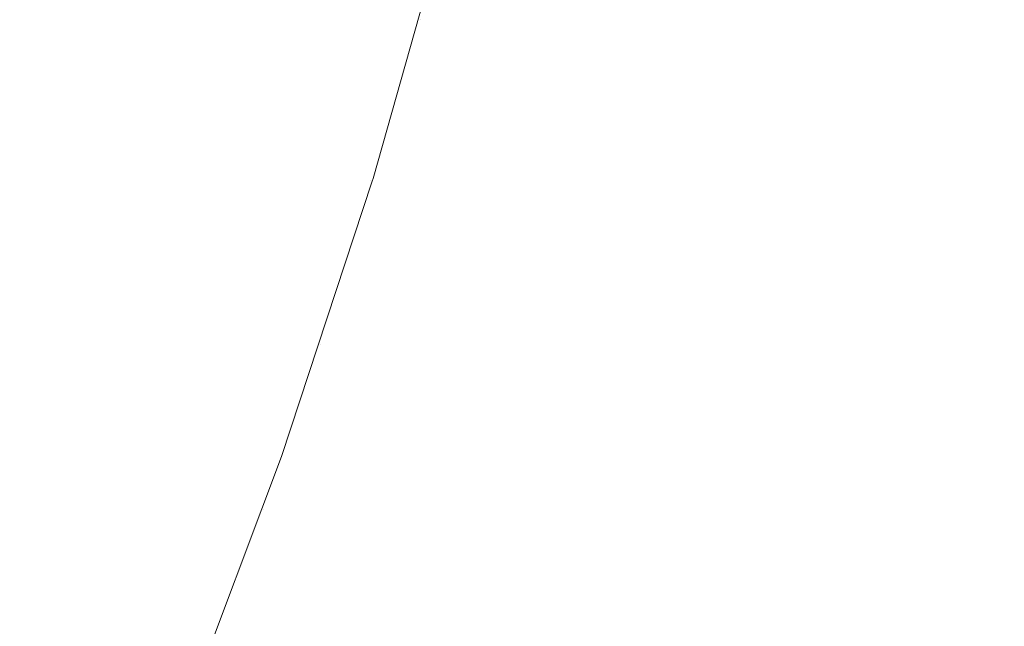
# Model space of a CAD drawing. Header units: centimetres. Extents: x -35.1 to 36.2, y 3.4 to 5.2.
# Tile 246 of 256: x 12.2536 to 12.2762, y 3.8453 to 3.8593. Entities that reach past the tile are written whole.
import ezdxf

# ---------------------------------------------------------------- set-up
doc = ezdxf.new("R2010")
doc.units = ezdxf.units.CM
doc.header["$LTSCALE"] = 2.54
doc.layers.add('Lucido design-1', color=7, linetype='Continuous')

# ---------------------------------------------------------------- blocks, each defined once
blk = doc.blocks.new('Gruppo-4-1')
at = {"color": 7, "linetype": 'Continuous', "lineweight": 9}
blk.add_3dface([(-34.952766, 5.100212, -1872.215514), (-34.952766, 3.500212, -1872.215514), (36.079692, 3.500212, -1872.215514), (36.079692, 5.100212, -1872.215514)], dxfattribs=at)
for points, invisible_edges in [([(36.079692, 5.100212, -1873.015514), (36.079692, 3.500212, -1873.015514), (12.189936, 3.635582, -1873.015514), (12.20771, 3.643118, -1873.015514)], 10), ([(36.079692, 5.100212, -1873.015514), (12.20771, 3.643118, -1873.015514), (12.224572, 3.651133, -1873.015514)], 9), ([(36.079692, 5.100212, -1873.015514), (12.224572, 3.651133, -1873.015514), (12.22936, 3.653664, -1873.015514)], 9), ([(12.22936, 3.653664, -1873.015514), (12.240507, 3.659557, -1873.015514), (36.079692, 5.100212, -1873.015514)], 10), ([(36.079692, 5.100212, -1873.015514), (12.240507, 3.659557, -1873.015514), (12.255509, 3.668325, -1873.015514)], 9), ([(36.079692, 5.100212, -1873.015514), (12.255509, 3.668325, -1873.015514), (12.269585, 3.677377, -1873.015514)], 9), ([(36.079692, 5.100212, -1873.015514), (12.269585, 3.677377, -1873.015514), (12.282749, 3.686659, -1873.015514)], 9), ([(12.263762, 3.862932, -1872.917089), (12.262785, 3.859268, -1872.917089), (12.263508, 3.862006, -1872.915514)], 11), ([(12.263762, 3.862932, -1872.917089), (12.263812, 3.862925, -1872.918688), (12.262835, 3.859261, -1872.918688), (12.262785, 3.859268, -1872.917089)], 15), ([(12.26292, 3.859247, -1872.920311), (12.262835, 3.859261, -1872.918688), (12.263812, 3.862925, -1872.918688), (12.263897, 3.862913, -1872.920311)], 15), ([(12.263897, 3.862913, -1872.920311), (12.264019, 3.862896, -1872.921959), (12.263041, 3.859228, -1872.921959), (12.26292, 3.859247, -1872.920311)], 15), ([(12.263201, 3.859203, -1872.923631), (12.263041, 3.859228, -1872.921959), (12.264019, 3.862896, -1872.921959), (12.26418, 3.862873, -1872.923631)], 15), ([(12.26418, 3.862873, -1872.923631), (12.26438, 3.862845, -1872.925326), (12.263401, 3.859172, -1872.925326), (12.263201, 3.859203, -1872.923631)], 15), ([(12.263642, 3.859134, -1872.927046), (12.263401, 3.859172, -1872.925326), (12.26438, 3.862845, -1872.925326), (12.264623, 3.86281, -1872.927046)], 15), ([(12.264623, 3.86281, -1872.927046), (12.264909, 3.86277, -1872.928788), (12.263928, 3.85909, -1872.928788), (12.263642, 3.859134, -1872.927046)], 15), ([(12.264258, 3.859038, -1872.930554), (12.263928, 3.85909, -1872.928788), (12.264909, 3.86277, -1872.928788), (12.265241, 3.862723, -1872.930554)], 15), ([(12.265241, 3.862723, -1872.930554), (12.26562, 3.862669, -1872.932342), (12.264636, 3.858979, -1872.932342), (12.264258, 3.859038, -1872.930554)], 15), ([(12.265063, 3.858912, -1872.934153), (12.264636, 3.858979, -1872.932342), (12.26562, 3.862669, -1872.932342), (12.266049, 3.862608, -1872.934153)], 15), ([(12.266049, 3.862608, -1872.934153), (12.266529, 3.86254, -1872.935985), (12.265542, 3.858837, -1872.935985), (12.265063, 3.858912, -1872.934153)], 15), ([(12.266073, 3.858754, -1872.937837), (12.265542, 3.858837, -1872.935985), (12.266529, 3.86254, -1872.935985), (12.267063, 3.862464, -1872.937837)], 15), ([(12.267063, 3.862464, -1872.937837), (12.267652, 3.862381, -1872.939711), (12.26666, 3.858663, -1872.939711), (12.266073, 3.858754, -1872.937837)], 15), ([(12.267303, 3.858562, -1872.941603), (12.26666, 3.858663, -1872.939711), (12.267652, 3.862381, -1872.939711), (12.268298, 3.862289, -1872.941603)], 15), ([(12.268298, 3.862289, -1872.941603), (12.269003, 3.862189, -1872.943514), (12.268006, 3.858452, -1872.943514), (12.267303, 3.858562, -1872.941603)], 15), ([(12.268771, 3.858333, -1872.945443), (12.268006, 3.858452, -1872.943514), (12.269003, 3.862189, -1872.943514), (12.26977, 3.86208, -1872.945443)], 15), ([(12.261702, 3.855628, -1872.915514), (12.263508, 3.862006, -1872.915514), (12.262785, 3.859268, -1872.917089)], 10), ([(12.261702, 3.855628, -1872.915514), (12.261702, 3.855628, -1872.715514), (12.263508, 3.862006, -1872.715514), (12.263508, 3.862006, -1872.915514)], 5), ([(12.262737, 3.859276, -1872.713294), (12.263508, 3.862006, -1872.715514), (12.261702, 3.855628, -1872.715514)], 9), ([(12.26977, 3.86208, -1872.945443), (12.270601, 3.861963, -1872.947388), (12.269598, 3.858203, -1872.947388), (12.268771, 3.858333, -1872.945443)], 15), ([(12.270491, 3.858064, -1872.949348), (12.269598, 3.858203, -1872.947388), (12.270601, 3.861963, -1872.947388), (12.271497, 3.861835, -1872.949348)], 15), ([(12.271497, 3.861835, -1872.949348), (12.272461, 3.861699, -1872.951323), (12.271452, 3.857913, -1872.951323), (12.270491, 3.858064, -1872.949348)], 15), ([(12.273495, 3.861552, -1872.953311), (12.272482, 3.857752, -1872.953311), (12.271452, 3.857913, -1872.951323), (12.272461, 3.861699, -1872.951323)], 15), ([(12.274601, 3.861395, -1872.955309), (12.273584, 3.85758, -1872.955309), (12.272482, 3.857752, -1872.953311), (12.273495, 3.861552, -1872.953311)], 15), ([(12.275781, 3.861228, -1872.957318), (12.274759, 3.857396, -1872.957318), (12.273584, 3.85758, -1872.955309), (12.274601, 3.861395, -1872.955309)], 15), ([(12.277037, 3.86105, -1872.959334), (12.27601, 3.857201, -1872.959334), (12.274759, 3.857396, -1872.957318), (12.275781, 3.861228, -1872.957318)], 15), ([(12.27837, 3.860861, -1872.961357), (12.277338, 3.856993, -1872.961357), (12.27601, 3.857201, -1872.959334), (12.277037, 3.86105, -1872.959334)], 15), ([(12.253679, 3.856935, -1872.681018), (12.252528, 3.857133, -1872.678705), (12.253575, 3.860708, -1872.678705), (12.254731, 3.860527, -1872.681018)], 15), ([(12.254731, 3.860527, -1872.681018), (12.255806, 3.860359, -1872.683339), (12.254749, 3.856752, -1872.683339), (12.253679, 3.856935, -1872.681018)], 15), ([(12.255739, 3.856583, -1872.685667), (12.254749, 3.856752, -1872.683339), (12.255806, 3.860359, -1872.683339), (12.2568, 3.860204, -1872.685667)], 15), ([(12.2568, 3.860204, -1872.685667), (12.257715, 3.860061, -1872.687998), (12.25665, 3.856427, -1872.687998), (12.255739, 3.856583, -1872.685667)], 15), ([(12.257481, 3.856285, -1872.690331), (12.25665, 3.856427, -1872.687998), (12.257715, 3.860061, -1872.687998), (12.258549, 3.859931, -1872.690331)], 15), ([(12.258549, 3.859931, -1872.690331), (12.259305, 3.859812, -1872.692664), (12.258233, 3.856156, -1872.692664), (12.257481, 3.856285, -1872.690331)], 15), ([(12.258908, 3.85604, -1872.694993), (12.258233, 3.856156, -1872.692664), (12.259305, 3.859812, -1872.692664), (12.259982, 3.859706, -1872.694993)], 15), ([(12.259982, 3.859706, -1872.694993), (12.260583, 3.859613, -1872.697318), (12.259506, 3.855938, -1872.697318), (12.258908, 3.85604, -1872.694993)], 15), ([(12.260029, 3.855848, -1872.699636), (12.259506, 3.855938, -1872.697318), (12.260583, 3.859613, -1872.697318), (12.261108, 3.859531, -1872.699636)], 15), ([(12.261108, 3.859531, -1872.699636), (12.261558, 3.85946, -1872.701944), (12.260477, 3.855772, -1872.701944), (12.260029, 3.855848, -1872.699636)], 15), ([(12.260852, 3.855707, -1872.704243), (12.260477, 3.855772, -1872.701944), (12.261558, 3.85946, -1872.701944), (12.261934, 3.859401, -1872.704243)], 15), ([(12.261934, 3.859401, -1872.704243), (12.262239, 3.859354, -1872.706529), (12.261156, 3.855655, -1872.706529), (12.260852, 3.855707, -1872.704243)], 15), ([(12.261389, 3.855616, -1872.7088), (12.261156, 3.855655, -1872.706529), (12.262239, 3.859354, -1872.706529), (12.262473, 3.859317, -1872.7088)], 15), ([(12.262473, 3.859317, -1872.7088), (12.262639, 3.859291, -1872.711056), (12.261553, 3.855587, -1872.711056), (12.261389, 3.855616, -1872.7088)], 15), ([(12.261651, 3.855571, -1872.713294), (12.261553, 3.855587, -1872.711056), (12.262639, 3.859291, -1872.711056), (12.262737, 3.859276, -1872.713294)], 15), ([(12.261702, 3.855628, -1872.715514), (12.261651, 3.855571, -1872.713294), (12.262737, 3.859276, -1872.713294)], 11), ([(12.262785, 3.859268, -1872.917089), (12.262835, 3.859261, -1872.918688), (12.261749, 3.855554, -1872.918688), (12.261699, 3.855562, -1872.917089)], 15), ([(12.262785, 3.859268, -1872.917089), (12.261699, 3.855562, -1872.917089), (12.261702, 3.855628, -1872.915514)], 11), ([(12.261833, 3.855539, -1872.920311), (12.261749, 3.855554, -1872.918688), (12.262835, 3.859261, -1872.918688), (12.26292, 3.859247, -1872.920311)], 15), ([(12.26292, 3.859247, -1872.920311), (12.263041, 3.859228, -1872.921959), (12.261954, 3.855519, -1872.921959), (12.261833, 3.855539, -1872.920311)], 15), ([(12.262113, 3.855491, -1872.923631), (12.261954, 3.855519, -1872.921959), (12.263041, 3.859228, -1872.921959), (12.263201, 3.859203, -1872.923631)], 15), ([(12.263201, 3.859203, -1872.923631), (12.263401, 3.859172, -1872.925326), (12.262312, 3.855457, -1872.925326), (12.262113, 3.855491, -1872.923631)], 15), ([(12.262553, 3.855416, -1872.927046), (12.262312, 3.855457, -1872.925326), (12.263401, 3.859172, -1872.925326), (12.263642, 3.859134, -1872.927046)], 15), ([(12.263642, 3.859134, -1872.927046), (12.263928, 3.85909, -1872.928788), (12.262837, 3.855368, -1872.928788), (12.262553, 3.855416, -1872.927046)], 15), ([(12.263166, 3.855311, -1872.930554), (12.262837, 3.855368, -1872.928788), (12.263928, 3.85909, -1872.928788), (12.264258, 3.859038, -1872.930554)], 15), ([(12.264258, 3.859038, -1872.930554), (12.264636, 3.858979, -1872.932342), (12.263543, 3.855247, -1872.932342), (12.263166, 3.855311, -1872.930554)], 15), ([(12.263968, 3.855174, -1872.934153), (12.263543, 3.855247, -1872.932342), (12.264636, 3.858979, -1872.932342), (12.265063, 3.858912, -1872.934153)], 15), ([(12.265063, 3.858912, -1872.934153), (12.265542, 3.858837, -1872.935985), (12.264444, 3.855092, -1872.935985), (12.263968, 3.855174, -1872.934153)], 15), ([(12.264974, 3.855002, -1872.937837), (12.264444, 3.855092, -1872.935985), (12.265542, 3.858837, -1872.935985), (12.266073, 3.858754, -1872.937837)], 15), ([(12.266073, 3.858754, -1872.937837), (12.26666, 3.858663, -1872.939711), (12.265558, 3.854902, -1872.939711), (12.264974, 3.855002, -1872.937837)], 15), ([(12.266199, 3.854792, -1872.941603), (12.265558, 3.854902, -1872.939711), (12.26666, 3.858663, -1872.939711), (12.267303, 3.858562, -1872.941603)], 15), ([(12.267303, 3.858562, -1872.941603), (12.268006, 3.858452, -1872.943514), (12.266899, 3.854672, -1872.943514), (12.266199, 3.854792, -1872.941603)], 15), ([(12.26766, 3.854542, -1872.945443), (12.266899, 3.854672, -1872.943514), (12.268006, 3.858452, -1872.943514), (12.268771, 3.858333, -1872.945443)], 15), ([(12.268771, 3.858333, -1872.945443), (12.269598, 3.858203, -1872.947388), (12.268484, 3.854401, -1872.947388), (12.26766, 3.854542, -1872.945443)], 15), ([(12.269373, 3.854249, -1872.949348), (12.268484, 3.854401, -1872.947388), (12.269598, 3.858203, -1872.947388), (12.270491, 3.858064, -1872.949348)], 15), ([(12.270491, 3.858064, -1872.949348), (12.271452, 3.857913, -1872.951323), (12.27033, 3.854085, -1872.951323), (12.269373, 3.854249, -1872.949348)], 15), ([(12.271356, 3.853909, -1872.953311), (12.27033, 3.854085, -1872.951323), (12.271452, 3.857913, -1872.951323), (12.272482, 3.857752, -1872.953311)], 15), ([(12.272482, 3.857752, -1872.953311), (12.273584, 3.85758, -1872.955309), (12.272453, 3.853721, -1872.955309), (12.271356, 3.853909, -1872.953311)], 15), ([(12.272453, 3.853721, -1872.955309), (12.273584, 3.85758, -1872.955309), (12.274759, 3.857396, -1872.957318), (12.273623, 3.853521, -1872.957318)], 15), ([(12.273623, 3.853521, -1872.957318), (12.274759, 3.857396, -1872.957318), (12.27601, 3.857201, -1872.959334), (12.274869, 3.853308, -1872.959334)], 15), ([(12.274869, 3.853308, -1872.959334), (12.27601, 3.857201, -1872.959334), (12.277338, 3.856993, -1872.961357), (12.276192, 3.853081, -1872.961357)], 15), ([(12.252517, 3.853304, -1872.681018), (12.251371, 3.853518, -1872.678705), (12.252528, 3.857133, -1872.678705), (12.253679, 3.856935, -1872.681018)], 15), ([(12.253679, 3.856935, -1872.681018), (12.254749, 3.856752, -1872.683339), (12.253583, 3.853106, -1872.683339), (12.252517, 3.853304, -1872.681018)], 15), ([(12.254568, 3.852922, -1872.685667), (12.253583, 3.853106, -1872.683339), (12.254749, 3.856752, -1872.683339), (12.255739, 3.856583, -1872.685667)], 15), ([(12.255739, 3.856583, -1872.685667), (12.25665, 3.856427, -1872.687998), (12.255474, 3.852753, -1872.687998), (12.254568, 3.852922, -1872.685667)], 15), ([(12.256301, 3.852599, -1872.690331), (12.255474, 3.852753, -1872.687998), (12.25665, 3.856427, -1872.687998), (12.257481, 3.856285, -1872.690331)], 15), ([(12.257481, 3.856285, -1872.690331), (12.258233, 3.856156, -1872.692664), (12.25705, 3.852459, -1872.692664), (12.256301, 3.852599, -1872.690331)], 15), ([(12.257722, 3.852334, -1872.694993), (12.25705, 3.852459, -1872.692664), (12.258233, 3.856156, -1872.692664), (12.258908, 3.85604, -1872.694993)], 15), ([(12.258908, 3.85604, -1872.694993), (12.259506, 3.855938, -1872.697318), (12.258318, 3.852223, -1872.697318), (12.257722, 3.852334, -1872.694993)], 15), ([(12.258838, 3.852126, -1872.699636), (12.258318, 3.852223, -1872.697318), (12.259506, 3.855938, -1872.697318), (12.260029, 3.855848, -1872.699636)], 15), ([(12.260029, 3.855848, -1872.699636), (12.260477, 3.855772, -1872.701944), (12.259284, 3.852043, -1872.701944), (12.258838, 3.852126, -1872.699636)], 15), ([(12.259657, 3.851973, -1872.704243), (12.259284, 3.852043, -1872.701944), (12.260477, 3.855772, -1872.701944), (12.260852, 3.855707, -1872.704243)], 15), ([(12.260852, 3.855707, -1872.704243), (12.261156, 3.855655, -1872.706529), (12.259959, 3.851917, -1872.706529), (12.259657, 3.851973, -1872.704243)], 15), ([(12.260192, 3.851874, -1872.7088), (12.259959, 3.851917, -1872.706529), (12.261156, 3.855655, -1872.706529), (12.261389, 3.855616, -1872.7088)], 15), ([(12.261389, 3.855616, -1872.7088), (12.261553, 3.855587, -1872.711056), (12.260355, 3.851843, -1872.711056), (12.260192, 3.851874, -1872.7088)], 15), ([(12.261702, 3.855628, -1872.715514), (12.261682, 3.855566, -1872.715514), (12.261651, 3.855571, -1872.713294)], 10), ([(12.261699, 3.855562, -1872.917089), (12.261682, 3.855566, -1872.915514), (12.261702, 3.855628, -1872.915514)], 9), ([(12.261682, 3.855566, -1872.715514), (12.261702, 3.855628, -1872.715514), (12.261702, 3.855628, -1872.915514), (12.261682, 3.855566, -1872.915514)], 10), ([(12.260501, 3.851816, -1872.917089), (12.2596, 3.849242, -1872.915514), (12.261682, 3.855566, -1872.915514)], 9), ([(12.261682, 3.855566, -1872.915514), (12.2596, 3.849242, -1872.915514), (12.2596, 3.849242, -1872.715514), (12.261682, 3.855566, -1872.715514)], 10), ([(12.261682, 3.855566, -1872.715514), (12.2596, 3.849242, -1872.715514), (12.260452, 3.851825, -1872.713294)], 10), ([(12.260452, 3.851825, -1872.713294), (12.260355, 3.851843, -1872.711056), (12.261553, 3.855587, -1872.711056), (12.261651, 3.855571, -1872.713294)], 15), ([(12.260452, 3.851825, -1872.713294), (12.261651, 3.855571, -1872.713294), (12.261682, 3.855566, -1872.715514)], 11), ([(12.261682, 3.855566, -1872.915514), (12.261699, 3.855562, -1872.917089), (12.260501, 3.851816, -1872.917089)], 11), ([(12.261699, 3.855562, -1872.917089), (12.261749, 3.855554, -1872.918688), (12.26055, 3.851807, -1872.918688), (12.260501, 3.851816, -1872.917089)], 15), ([(12.260634, 3.851791, -1872.920311), (12.26055, 3.851807, -1872.918688), (12.261749, 3.855554, -1872.918688), (12.261833, 3.855539, -1872.920311)], 15), ([(12.261833, 3.855539, -1872.920311), (12.261954, 3.855519, -1872.921959), (12.260754, 3.851769, -1872.921959), (12.260634, 3.851791, -1872.920311)], 15), ([(12.260913, 3.851739, -1872.923631), (12.260754, 3.851769, -1872.921959), (12.261954, 3.855519, -1872.921959), (12.262113, 3.855491, -1872.923631)], 15), ([(12.262113, 3.855491, -1872.923631), (12.262312, 3.855457, -1872.925326), (12.261111, 3.851702, -1872.925326), (12.260913, 3.851739, -1872.923631)], 15), ([(12.26135, 3.851658, -1872.927046), (12.261111, 3.851702, -1872.925326), (12.262312, 3.855457, -1872.925326), (12.262553, 3.855416, -1872.927046)], 15), ([(12.262553, 3.855416, -1872.927046), (12.262837, 3.855368, -1872.928788), (12.261633, 3.851605, -1872.928788), (12.26135, 3.851658, -1872.927046)], 15), ([(12.261961, 3.851544, -1872.930554), (12.261633, 3.851605, -1872.928788), (12.262837, 3.855368, -1872.928788), (12.263166, 3.855311, -1872.930554)], 15), ([(12.263166, 3.855311, -1872.930554), (12.263543, 3.855247, -1872.932342), (12.262336, 3.851474, -1872.932342), (12.261961, 3.851544, -1872.930554)], 15), ([(12.262759, 3.851395, -1872.934153), (12.262336, 3.851474, -1872.932342), (12.263543, 3.855247, -1872.932342), (12.263968, 3.855174, -1872.934153)], 15), ([(12.263968, 3.855174, -1872.934153), (12.264444, 3.855092, -1872.935985), (12.263233, 3.851307, -1872.935985), (12.262759, 3.851395, -1872.934153)], 15), ([(12.26376, 3.851208, -1872.937837), (12.263233, 3.851307, -1872.935985), (12.264444, 3.855092, -1872.935985), (12.264974, 3.855002, -1872.937837)], 15), ([(12.264974, 3.855002, -1872.937837), (12.265558, 3.854902, -1872.939711), (12.264341, 3.8511, -1872.939711), (12.26376, 3.851208, -1872.937837)], 15), ([(12.264979, 3.850981, -1872.941603), (12.264341, 3.8511, -1872.939711), (12.265558, 3.854902, -1872.939711), (12.266199, 3.854792, -1872.941603)], 15), ([(12.266199, 3.854792, -1872.941603), (12.266899, 3.854672, -1872.943514), (12.265676, 3.850851, -1872.943514), (12.264979, 3.850981, -1872.941603)], 15), ([(12.266434, 3.85071, -1872.945443), (12.265676, 3.850851, -1872.943514), (12.266899, 3.854672, -1872.943514), (12.26766, 3.854542, -1872.945443)], 15), ([(12.26766, 3.854542, -1872.945443), (12.268484, 3.854401, -1872.947388), (12.267254, 3.850557, -1872.947388), (12.266434, 3.85071, -1872.945443)], 15), ([(12.268139, 3.850392, -1872.949348), (12.267254, 3.850557, -1872.947388), (12.268484, 3.854401, -1872.947388), (12.269373, 3.854249, -1872.949348)], 15), ([(12.269373, 3.854249, -1872.949348), (12.27033, 3.854085, -1872.951323), (12.269092, 3.850214, -1872.951323), (12.268139, 3.850392, -1872.949348)], 15), ([(12.270113, 3.850024, -1872.953311), (12.269092, 3.850214, -1872.951323), (12.27033, 3.854085, -1872.951323), (12.271356, 3.853909, -1872.953311)], 15), ([(12.271356, 3.853909, -1872.953311), (12.272453, 3.853721, -1872.955309), (12.271205, 3.849821, -1872.955309), (12.270113, 3.850024, -1872.953311)], 15), ([(12.273623, 3.853521, -1872.957318), (12.27237, 3.849603, -1872.957318), (12.271205, 3.849821, -1872.955309), (12.272453, 3.853721, -1872.955309)], 15), ([(12.274869, 3.853308, -1872.959334), (12.27361, 3.849372, -1872.959334), (12.27237, 3.849603, -1872.957318), (12.273623, 3.853521, -1872.957318)], 15), ([(12.276192, 3.853081, -1872.961357), (12.274927, 3.849127, -1872.961357), (12.27361, 3.849372, -1872.959334), (12.274869, 3.853308, -1872.959334)], 15), ([(12.253283, 3.849223, -1872.685667), (12.252302, 3.849421, -1872.683339), (12.253583, 3.853106, -1872.683339), (12.254568, 3.852922, -1872.685667)], 15), ([(12.254568, 3.852922, -1872.685667), (12.255474, 3.852753, -1872.687998), (12.254184, 3.849041, -1872.687998), (12.253283, 3.849223, -1872.685667)], 15), ([(12.277594, 3.852841, -1872.963384), (12.276322, 3.848867, -1872.963384), (12.274927, 3.849127, -1872.961357), (12.276192, 3.853081, -1872.961357)], 15), ([(12.255007, 3.848875, -1872.690331), (12.254184, 3.849041, -1872.687998), (12.255474, 3.852753, -1872.687998), (12.256301, 3.852599, -1872.690331)], 15), ([(12.256301, 3.852599, -1872.690331), (12.25705, 3.852459, -1872.692664), (12.255752, 3.848724, -1872.692664), (12.255007, 3.848875, -1872.690331)], 15), ([(12.256421, 3.848589, -1872.694993), (12.255752, 3.848724, -1872.692664), (12.25705, 3.852459, -1872.692664), (12.257722, 3.852334, -1872.694993)], 15), ([(12.257722, 3.852334, -1872.694993), (12.258318, 3.852223, -1872.697318), (12.257013, 3.84847, -1872.697318), (12.256421, 3.848589, -1872.694993)], 15), ([(12.257531, 3.848365, -1872.699636), (12.257013, 3.84847, -1872.697318), (12.258318, 3.852223, -1872.697318), (12.258838, 3.852126, -1872.699636)], 15), ([(12.258838, 3.852126, -1872.699636), (12.259284, 3.852043, -1872.701944), (12.257975, 3.848275, -1872.701944), (12.257531, 3.848365, -1872.699636)], 15), ([(12.258346, 3.8482, -1872.704243), (12.257975, 3.848275, -1872.701944), (12.259284, 3.852043, -1872.701944), (12.259657, 3.851973, -1872.704243)], 15), ([(12.259657, 3.851973, -1872.704243), (12.259959, 3.851917, -1872.706529), (12.258647, 3.84814, -1872.706529), (12.258346, 3.8482, -1872.704243)], 15), ([(12.258878, 3.848093, -1872.7088), (12.258647, 3.84814, -1872.706529), (12.259959, 3.851917, -1872.706529), (12.260192, 3.851874, -1872.7088)], 15), ([(12.260192, 3.851874, -1872.7088), (12.260355, 3.851843, -1872.711056), (12.259041, 3.84806, -1872.711056), (12.258878, 3.848093, -1872.7088)], 15), ([(12.259137, 3.848041, -1872.713294), (12.259041, 3.84806, -1872.711056), (12.260355, 3.851843, -1872.711056), (12.260452, 3.851825, -1872.713294)], 15), ([(12.259137, 3.848041, -1872.713294), (12.260452, 3.851825, -1872.713294), (12.2596, 3.849242, -1872.715514)], 11), ([(12.260501, 3.851816, -1872.917089), (12.26055, 3.851807, -1872.918688), (12.259234, 3.848021, -1872.918688), (12.259185, 3.848031, -1872.917089)], 15), ([(12.2596, 3.849242, -1872.915514), (12.260501, 3.851816, -1872.917089), (12.259185, 3.848031, -1872.917089)], 11), ([(12.259318, 3.848004, -1872.920311), (12.259234, 3.848021, -1872.918688), (12.26055, 3.851807, -1872.918688), (12.260634, 3.851791, -1872.920311)], 15), ([(12.260634, 3.851791, -1872.920311), (12.260754, 3.851769, -1872.921959), (12.259438, 3.84798, -1872.921959), (12.259318, 3.848004, -1872.920311)], 15), ([(12.259595, 3.847948, -1872.923631), (12.259438, 3.84798, -1872.921959), (12.260754, 3.851769, -1872.921959), (12.260913, 3.851739, -1872.923631)], 15), ([(12.260913, 3.851739, -1872.923631), (12.261111, 3.851702, -1872.925326), (12.259792, 3.847908, -1872.925326), (12.259595, 3.847948, -1872.923631)], 15), ([(12.260031, 3.84786, -1872.927046), (12.259792, 3.847908, -1872.925326), (12.261111, 3.851702, -1872.925326), (12.26135, 3.851658, -1872.927046)], 15), ([(12.26135, 3.851658, -1872.927046), (12.261633, 3.851605, -1872.928788), (12.260312, 3.847803, -1872.928788), (12.260031, 3.84786, -1872.927046)], 15), ([(12.260638, 3.847737, -1872.930554), (12.260312, 3.847803, -1872.928788), (12.261633, 3.851605, -1872.928788), (12.261961, 3.851544, -1872.930554)], 15), ([(12.261961, 3.851544, -1872.930554), (12.262336, 3.851474, -1872.932342), (12.261011, 3.847662, -1872.932342), (12.260638, 3.847737, -1872.930554)], 15), ([(12.261432, 3.847577, -1872.934153), (12.261011, 3.847662, -1872.932342), (12.262336, 3.851474, -1872.932342), (12.262759, 3.851395, -1872.934153)], 15), ([(12.262759, 3.851395, -1872.934153), (12.263233, 3.851307, -1872.935985), (12.261904, 3.847482, -1872.935985), (12.261432, 3.847577, -1872.934153)], 15), ([(12.262428, 3.847376, -1872.937837), (12.261904, 3.847482, -1872.935985), (12.263233, 3.851307, -1872.935985), (12.26376, 3.851208, -1872.937837)], 15), ([(12.26376, 3.851208, -1872.937837), (12.264341, 3.8511, -1872.939711), (12.263006, 3.847259, -1872.939711), (12.262428, 3.847376, -1872.937837)], 15), ([(12.263641, 3.847131, -1872.941603), (12.263006, 3.847259, -1872.939711), (12.264341, 3.8511, -1872.939711), (12.264979, 3.850981, -1872.941603)], 15), ([(12.264979, 3.850981, -1872.941603), (12.265676, 3.850851, -1872.943514), (12.264335, 3.846991, -1872.943514), (12.263641, 3.847131, -1872.941603)], 15), ([(12.265088, 3.846838, -1872.945443), (12.264335, 3.846991, -1872.943514), (12.265676, 3.850851, -1872.943514), (12.266434, 3.85071, -1872.945443)], 15), ([(12.266434, 3.85071, -1872.945443), (12.267254, 3.850557, -1872.947388), (12.265905, 3.846673, -1872.947388), (12.265088, 3.846838, -1872.945443)], 15), ([(12.266785, 3.846495, -1872.949348), (12.265905, 3.846673, -1872.947388), (12.267254, 3.850557, -1872.947388), (12.268139, 3.850392, -1872.949348)], 15), ([(12.268139, 3.850392, -1872.949348), (12.269092, 3.850214, -1872.951323), (12.267733, 3.846304, -1872.951323), (12.266785, 3.846495, -1872.949348)], 15), ([(12.268749, 3.846099, -1872.953311), (12.267733, 3.846304, -1872.951323), (12.269092, 3.850214, -1872.951323), (12.270113, 3.850024, -1872.953311)], 15), ([(12.270113, 3.850024, -1872.953311), (12.271205, 3.849821, -1872.955309), (12.269835, 3.845879, -1872.955309), (12.268749, 3.846099, -1872.953311)], 15), ([(12.270994, 3.845645, -1872.957318), (12.269835, 3.845879, -1872.955309), (12.271205, 3.849821, -1872.955309), (12.27237, 3.849603, -1872.957318)], 15), ([(12.27237, 3.849603, -1872.957318), (12.27361, 3.849372, -1872.959334), (12.272228, 3.845396, -1872.959334), (12.270994, 3.845645, -1872.957318)], 15), ([(12.272228, 3.845396, -1872.959334), (12.27361, 3.849372, -1872.959334), (12.274927, 3.849127, -1872.961357), (12.273538, 3.845131, -1872.961357)], 15), ([(12.253283, 3.849223, -1872.685667), (12.254184, 3.849041, -1872.687998), (12.252776, 3.845293, -1872.687998), (12.251879, 3.845488, -1872.685667)], 15), ([(12.2596, 3.849242, -1872.715514), (12.259149, 3.848042, -1872.715514), (12.259137, 3.848041, -1872.713294)], 10), ([(12.259185, 3.848031, -1872.917089), (12.259149, 3.848042, -1872.915514), (12.2596, 3.849242, -1872.915514)], 9), ([(12.259149, 3.848042, -1872.715514), (12.2596, 3.849242, -1872.715514), (12.2596, 3.849242, -1872.915514), (12.259149, 3.848042, -1872.915514)], 10), ([(12.273538, 3.845131, -1872.961357), (12.274927, 3.849127, -1872.961357), (12.276322, 3.848867, -1872.963384), (12.274927, 3.844851, -1872.963384)], 15), ([(12.253594, 3.845114, -1872.690331), (12.252776, 3.845293, -1872.687998), (12.254184, 3.849041, -1872.687998), (12.255007, 3.848875, -1872.690331)], 15), ([(12.255007, 3.848875, -1872.690331), (12.255752, 3.848724, -1872.692664), (12.254335, 3.844953, -1872.692664), (12.253594, 3.845114, -1872.690331)], 15), ([(12.274927, 3.844851, -1872.963384), (12.276322, 3.848867, -1872.963384), (12.277799, 3.848591, -1872.965413), (12.276395, 3.844554, -1872.965413)], 15), ([(12.255, 3.844808, -1872.694993), (12.254335, 3.844953, -1872.692664), (12.255752, 3.848724, -1872.692664), (12.256421, 3.848589, -1872.694993)], 15), ([(12.256421, 3.848589, -1872.694993), (12.257013, 3.84847, -1872.697318), (12.255589, 3.844679, -1872.697318), (12.255, 3.844808, -1872.694993)], 15), ([(12.256104, 3.844567, -1872.699636), (12.255589, 3.844679, -1872.697318), (12.257013, 3.84847, -1872.697318), (12.257531, 3.848365, -1872.699636)], 15), ([(12.257531, 3.848365, -1872.699636), (12.257975, 3.848275, -1872.701944), (12.256545, 3.844471, -1872.701944), (12.256104, 3.844567, -1872.699636)], 15), ([(12.256914, 3.84439, -1872.704243), (12.256545, 3.844471, -1872.701944), (12.257975, 3.848275, -1872.701944), (12.258346, 3.8482, -1872.704243)], 15), ([(12.258346, 3.8482, -1872.704243), (12.258647, 3.84814, -1872.706529), (12.257213, 3.844325, -1872.706529), (12.256914, 3.84439, -1872.704243)], 15), ([(12.257749, 3.844209, -1872.917089), (12.257193, 3.842847, -1872.915514), (12.259149, 3.848042, -1872.915514), (12.259185, 3.848031, -1872.917089)], 13), ([(12.259149, 3.848042, -1872.915514), (12.257193, 3.842847, -1872.915514), (12.257193, 3.842847, -1872.715514), (12.259149, 3.848042, -1872.715514)], 10), ([(12.259137, 3.848041, -1872.713294), (12.259149, 3.848042, -1872.715514), (12.257193, 3.842847, -1872.715514), (12.257701, 3.844219, -1872.713294)], 13), ([(12.257443, 3.844275, -1872.7088), (12.257213, 3.844325, -1872.706529), (12.258647, 3.84814, -1872.706529), (12.258878, 3.848093, -1872.7088)], 15), ([(12.258878, 3.848093, -1872.7088), (12.259041, 3.84806, -1872.711056), (12.257605, 3.84424, -1872.711056), (12.257443, 3.844275, -1872.7088)], 15), ([(12.257701, 3.844219, -1872.713294), (12.257605, 3.84424, -1872.711056), (12.259041, 3.84806, -1872.711056), (12.259137, 3.848041, -1872.713294)], 15), ([(12.259185, 3.848031, -1872.917089), (12.259234, 3.848021, -1872.918688), (12.257797, 3.844198, -1872.918688), (12.257749, 3.844209, -1872.917089)], 15), ([(12.257881, 3.84418, -1872.920311), (12.257797, 3.844198, -1872.918688), (12.259234, 3.848021, -1872.918688), (12.259318, 3.848004, -1872.920311)], 15), ([(12.259318, 3.848004, -1872.920311), (12.259438, 3.84798, -1872.921959), (12.258, 3.844154, -1872.921959), (12.257881, 3.84418, -1872.920311)], 15), ([(12.258156, 3.84412, -1872.923631), (12.258, 3.844154, -1872.921959), (12.259438, 3.84798, -1872.921959), (12.259595, 3.847948, -1872.923631)], 15), ([(12.259595, 3.847948, -1872.923631), (12.259792, 3.847908, -1872.925326), (12.258353, 3.844077, -1872.925326), (12.258156, 3.84412, -1872.923631)], 15), ([(12.258589, 3.844025, -1872.927046), (12.258353, 3.844077, -1872.925326), (12.259792, 3.847908, -1872.925326), (12.260031, 3.84786, -1872.927046)], 15), ([(12.260031, 3.84786, -1872.927046), (12.260312, 3.847803, -1872.928788), (12.258869, 3.843964, -1872.928788), (12.258589, 3.844025, -1872.927046)], 15), ([(12.259194, 3.843894, -1872.930554), (12.258869, 3.843964, -1872.928788), (12.260312, 3.847803, -1872.928788), (12.260638, 3.847737, -1872.930554)], 15), ([(12.260638, 3.847737, -1872.930554), (12.261011, 3.847662, -1872.932342), (12.259564, 3.843813, -1872.932342), (12.259194, 3.843894, -1872.930554)], 15), ([(12.259983, 3.843721, -1872.934153), (12.259564, 3.843813, -1872.932342), (12.261011, 3.847662, -1872.932342), (12.261432, 3.847577, -1872.934153)], 15), ([(12.261432, 3.847577, -1872.934153), (12.261904, 3.847482, -1872.935985), (12.260452, 3.843619, -1872.935985), (12.259983, 3.843721, -1872.934153)], 15), ([(12.260973, 3.843505, -1872.937837), (12.260452, 3.843619, -1872.935985), (12.261904, 3.847482, -1872.935985), (12.262428, 3.847376, -1872.937837)], 15), ([(12.262428, 3.847376, -1872.937837), (12.263006, 3.847259, -1872.939711), (12.261549, 3.84338, -1872.939711), (12.260973, 3.843505, -1872.937837)], 15), ([(12.26218, 3.843242, -1872.941603), (12.261549, 3.84338, -1872.939711), (12.263006, 3.847259, -1872.939711), (12.263641, 3.847131, -1872.941603)], 15), ([(12.263641, 3.847131, -1872.941603), (12.264335, 3.846991, -1872.943514), (12.26287, 3.843092, -1872.943514), (12.26218, 3.843242, -1872.941603)], 15), ([(12.263619, 3.842929, -1872.945443), (12.26287, 3.843092, -1872.943514), (12.264335, 3.846991, -1872.943514), (12.265088, 3.846838, -1872.945443)], 15), ([(12.265088, 3.846838, -1872.945443), (12.265905, 3.846673, -1872.947388), (12.264431, 3.842752, -1872.947388), (12.263619, 3.842929, -1872.945443)], 15), ([(12.265307, 3.842561, -1872.949348), (12.264431, 3.842752, -1872.947388), (12.265905, 3.846673, -1872.947388), (12.266785, 3.846495, -1872.949348)], 15), ([(12.266785, 3.846495, -1872.949348), (12.267733, 3.846304, -1872.951323), (12.266249, 3.842355, -1872.951323), (12.265307, 3.842561, -1872.949348)], 15), ([(12.267259, 3.842135, -1872.953311), (12.266249, 3.842355, -1872.951323), (12.267733, 3.846304, -1872.951323), (12.268749, 3.846099, -1872.953311)], 15), ([(12.268749, 3.846099, -1872.953311), (12.269835, 3.845879, -1872.955309), (12.26834, 3.841899, -1872.955309), (12.267259, 3.842135, -1872.953311)], 15), ([(12.269492, 3.841648, -1872.957318), (12.26834, 3.841899, -1872.955309), (12.269835, 3.845879, -1872.955309), (12.270994, 3.845645, -1872.957318)], 15), ([(12.270994, 3.845645, -1872.957318), (12.272228, 3.845396, -1872.959334), (12.270719, 3.841381, -1872.959334), (12.269492, 3.841648, -1872.957318)], 15), ([(12.273538, 3.845131, -1872.961357), (12.272022, 3.841096, -1872.961357), (12.270719, 3.841381, -1872.959334), (12.272228, 3.845396, -1872.959334)], 15)]:
    blk.add_3dface(points, dxfattribs=dict(at, invisible_edges=invisible_edges))

msp = doc.modelspace()

# ---------------------------------------------------------------- block references
at = {"layer": 'Lucido design-1', "color": 7}
msp.add_blockref('Gruppo-4-1', (0, 0), dxfattribs=at)

doc.saveas('drawing.dxf')
